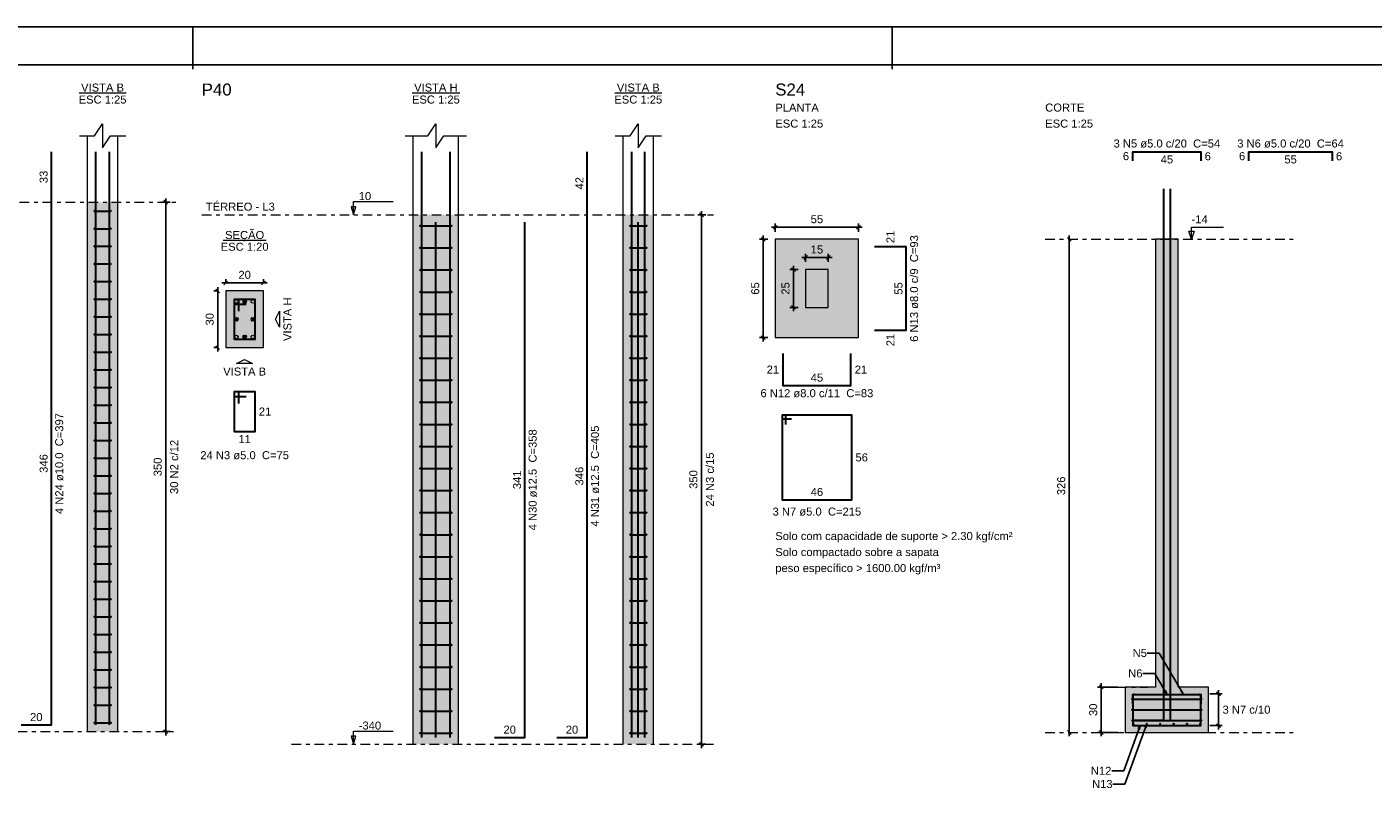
# Model space of a CAD drawing. Header units: millimetres. Extents: x 0 to 119, y 0 to 84.
# Tile 11 of 13: x 41 to 76, y 64 to 84. Entities that reach past the tile are written whole.
import ezdxf

# ---------------------------------------------------------------- set-up
doc = ezdxf.new("R2010")
doc.units = ezdxf.units.MM
doc.header["$MEASUREMENT"] = 0
doc.linetypes.add('DASHDOT', pattern=[2.54, 1.27, -0.635, 0, -0.635])
doc.linetypes.add('NULL', pattern=[0])
doc.layers.get('0').update_dxf_attribs({"lineweight": 18})
for name, color, linetype, lineweight in [('Descrição da armadura', 7, 'Continuous', 0), ('DT-Armadura', 2, 'Continuous', 30), ('DT-Barras na forma', 2, 'Continuous', 30), ('DT-Barras no corte', 5, 'Continuous', 5), ('DT-Barras rebatidas', 2, 'Continuous', 30), ('DT-Cotas', 9, 'Continuous', 5), ('DT-Estribos na forma', 2, 'Continuous', 30), ('DT-Forma', 5, 'Continuous', 5), ('DT-Hachura sapatas em corte', 43, 'Continuous', 5), ('DT-Hachura sapatas em planta', 43, 'Continuous', 5), ('DT-Hachura seção pilares', 254, 'Continuous', 5), ('DT-Hachura vista pilares', 254, 'Continuous', 5), ('DT-Pontilhado', 9, 'DASHDOT', 5), ('DT-Textos', 7, 'Continuous', 5), ('DT-Título', 3, 'Continuous', 20), ('Textos armaduras', 7, 'Continuous', 0)]:
    doc.layers.add(name, color=color, linetype=linetype, lineweight=lineweight)
doc.layers.add('SEDUC_MARF', color=1, linetype='Continuous')
doc.layers.add('SEDUC_MARGG', color=7, linetype='Continuous')
doc.styles.add('Arial', font='txt')
doc.dimstyles.get("Standard").update_dxf_attribs({"dimtxt": 0.18, "dimasz": 0.18, "dimexe": 0.18, "dimexo": 0.0625, "dimgap": 0.09, "dimtad": 0, "dimtih": 1, "dimtoh": 1, "dimdec": 4, "dimzin": 0, "dimdsep": 46, "dimtxsty": 'Standard', "dimcen": 0.09, "dimadec": 0, "dimazin": 0, "dimtfac": 1, "dimtdec": 4, "dimtofl": 0, "dimtmove": 0, "dimatfit": 3, "dimfxl": 1, "dimtolj": 1, "dimtzin": 0, "dimarcsym": 0})
doc.dimstyles.new('UM_20.000000', dxfattribs={"dimtxt": 0.18, "dimasz": 0.1, "dimexe": 0.1, "dimexo": 0.2, "dimgap": 0, "dimtad": 1, "dimtih": 1, "dimtoh": 1, "dimdec": 1, "dimlfac": 20, "dimzin": 0, "dimdsep": 46, "dimtxsty": 'Standard', "dimcen": 0.09, "dimdle": 0.1, "dimadec": 1, "dimazin": 2, "dimtfac": 1, "dimtdec": 4, "dimtofl": 0, "dimtmove": 0, "dimatfit": 3, "dimfxl": 1, "dimtolj": 1, "dimarcsym": 0})
doc.dimstyles.new('UM_25.000000', dxfattribs={"dimtxt": 0.18, "dimasz": 0.1, "dimexe": 0.1, "dimexo": 0.2, "dimgap": 0, "dimtad": 1, "dimtih": 1, "dimtoh": 1, "dimdec": 1, "dimlfac": 25, "dimzin": 0, "dimdsep": 46, "dimtxsty": 'Standard', "dimcen": 0.09, "dimdle": 0.1, "dimadec": 1, "dimazin": 2, "dimtfac": 1, "dimtdec": 4, "dimtofl": 0, "dimtmove": 0, "dimatfit": 3, "dimfxl": 1, "dimtolj": 1, "dimarcsym": 0})

# ---------------------------------------------------------------- blocks, each defined once
blk = doc.blocks.new('_Oblique')
at = {"color": 0, "linetype": 'ByBlock', "lineweight": -2}
blk.add_line((-0.5, -0.5), (0.5, 0.5), dxfattribs=at)
blk = doc.blocks.new('*D11')
at = {"layer": 'Defpoints', "color": 0}
for p in [(44.185976, 79.465408), (44.503676, 79.465408), (44.503676, 65.465408)]:
    blk.add_point(p, dxfattribs=at)
at = {"layer": 'DT-Cotas', "color": 0, "lineweight": -2}
for p, q in [((44.303676, 79.465408), (44.085976, 79.465408)), ((44.185976, 65.365408), (44.185976, 79.565408)), ((44.303676, 65.465408), (44.085976, 65.465408))]:
    blk.add_line(p, q, dxfattribs=at)
at = {"layer": 'DT-Cotas', "color": 0, "lineweight": -2, "xscale": 0.1, "yscale": 0.1, "zscale": 0.1}
for p, rotation in [((44.185976, 79.465408), 90), ((44.185976, 65.465408), 270)]:
    blk.add_blockref('_Oblique', p, dxfattribs=dict(at, rotation=rotation))
at = {"layer": 'DT-Cotas', "color": 7, "insert": (43.974176, 72.465408), "char_height": 0.2118, "attachment_point": 5, "rotation": 90, "style": 'Arial'}
blk.add_mtext('\\A1;350', dxfattribs=at)
blk = doc.blocks.new('*D12')
at = {"layer": 'Defpoints', "color": 0}
for p in [(45.772763, 77.119735), (45.560963, 75.619735), (45.772763, 75.619735)]:
    blk.add_point(p, dxfattribs=at)
at = {"layer": 'DT-Cotas', "color": 0, "lineweight": -2}
for p, q in [((45.572763, 77.119735), (45.460963, 77.119735)), ((45.560963, 77.219735), (45.560963, 75.519735)), ((45.572763, 75.619735), (45.460963, 75.619735))]:
    blk.add_line(p, q, dxfattribs=at)
at = {"layer": 'DT-Cotas', "color": 0, "lineweight": -2, "xscale": 0.1, "yscale": 0.1, "zscale": 0.1}
for p, rotation in [((45.560963, 77.119735), 90), ((45.560963, 75.619735), 270)]:
    blk.add_blockref('_Oblique', p, dxfattribs=dict(at, rotation=rotation))
at = {"layer": 'DT-Cotas', "color": 7, "insert": (45.349163, 76.369735), "char_height": 0.2118, "attachment_point": 5, "rotation": 90, "style": 'Arial'}
blk.add_mtext('\\A1;30', dxfattribs=at)
blk = doc.blocks.new('*D13')
at = {"layer": 'Defpoints', "color": 0}
for p in [(46.772763, 77.331535), (45.772763, 77.119735), (46.772763, 77.119735)]:
    blk.add_point(p, dxfattribs=at)
at = {"layer": 'DT-Cotas', "color": 0, "lineweight": -2}
for p, q in [((45.672763, 77.331535), (46.872763, 77.331535)), ((45.772763, 77.319735), (45.772763, 77.431535)), ((46.772763, 77.319735), (46.772763, 77.431535))]:
    blk.add_line(p, q, dxfattribs=at)
at = {"layer": 'DT-Cotas', "color": 0, "lineweight": -2, "xscale": 0.1, "yscale": 0.1, "zscale": 0.1, "rotation": 180}
blk.add_blockref('_Oblique', (45.772763, 77.331535), dxfattribs=at)
at = {"layer": 'DT-Cotas', "color": 0, "lineweight": -2, "xscale": 0.1, "yscale": 0.1, "zscale": 0.1}
blk.add_blockref('_Oblique', (46.772763, 77.331535), dxfattribs=at)
at = {"layer": 'DT-Cotas', "color": 7, "insert": (46.272763, 77.543335), "char_height": 0.2118, "attachment_point": 5, "rotation": 0.0057296, "style": 'Arial'}
blk.add_mtext('\\A1;20', dxfattribs=at)
blk = doc.blocks.new('*D14')
at = {"layer": 'Defpoints', "color": 0}
for p in [(58.353974, 79.131835), (58.671674, 79.131835), (58.671674, 65.131835)]:
    blk.add_point(p, dxfattribs=at)
at = {"layer": 'DT-Cotas', "color": 0, "lineweight": -2}
for p, q in [((58.471674, 79.131835), (58.253974, 79.131835)), ((58.353974, 65.031835), (58.353974, 79.231835)), ((58.471674, 65.131835), (58.253974, 65.131835))]:
    blk.add_line(p, q, dxfattribs=at)
at = {"layer": 'DT-Cotas', "color": 0, "lineweight": -2, "xscale": 0.1, "yscale": 0.1, "zscale": 0.1}
for p, rotation in [((58.353974, 79.131835), 90), ((58.353974, 65.131835), 270)]:
    blk.add_blockref('_Oblique', p, dxfattribs=dict(at, rotation=rotation))
at = {"layer": 'DT-Cotas', "color": 7, "insert": (58.142174, 72.131835), "char_height": 0.2118, "attachment_point": 5, "rotation": 90, "style": 'Arial'}
blk.add_mtext('\\A1;350', dxfattribs=at)
blk = doc.blocks.new('*D25')
at = {"layer": 'Defpoints', "color": 0}
for p in [(60.307074, 78.484108), (59.989374, 75.884108), (60.307074, 75.884108)]:
    blk.add_point(p, dxfattribs=at)
at = {"layer": 'DT-Cotas', "color": 0, "lineweight": -2}
for p, q in [((60.107074, 78.484108), (59.889374, 78.484108)), ((59.989374, 78.584108), (59.989374, 75.784108)), ((60.107074, 75.884108), (59.889374, 75.884108))]:
    blk.add_line(p, q, dxfattribs=at)
at = {"layer": 'DT-Cotas', "color": 0, "lineweight": -2, "xscale": 0.1, "yscale": 0.1, "zscale": 0.1}
for p, rotation in [((59.989374, 78.484108), 90), ((59.989374, 75.884108), 270)]:
    blk.add_blockref('_Oblique', p, dxfattribs=dict(at, rotation=rotation))
at = {"layer": 'DT-Cotas', "color": 7, "insert": (59.777574, 77.184108), "char_height": 0.2118, "attachment_point": 5, "rotation": 90, "style": 'Arial'}
blk.add_mtext('\\A1;65', dxfattribs=at)
blk = doc.blocks.new('*D26')
at = {"layer": 'Defpoints', "color": 0}
for p in [(62.507074, 78.801808), (60.307074, 78.484108), (62.507074, 78.484108)]:
    blk.add_point(p, dxfattribs=at)
at = {"layer": 'DT-Cotas', "color": 0, "lineweight": -2}
for p, q in [((60.207074, 78.801808), (62.607074, 78.801808)), ((60.307074, 78.684108), (60.307074, 78.901808)), ((62.507074, 78.684108), (62.507074, 78.901808))]:
    blk.add_line(p, q, dxfattribs=at)
at = {"layer": 'DT-Cotas', "color": 0, "lineweight": -2, "xscale": 0.1, "yscale": 0.1, "zscale": 0.1, "rotation": 180}
blk.add_blockref('_Oblique', (60.307074, 78.801808), dxfattribs=at)
at = {"layer": 'DT-Cotas', "color": 0, "lineweight": -2, "xscale": 0.1, "yscale": 0.1, "zscale": 0.1}
blk.add_blockref('_Oblique', (62.507074, 78.801808), dxfattribs=at)
at = {"layer": 'DT-Cotas', "color": 7, "insert": (61.407074, 79.013608), "char_height": 0.2118, "attachment_point": 5, "rotation": 0.0057296, "style": 'Arial'}
blk.add_mtext('\\A1;55', dxfattribs=at)
blk = doc.blocks.new('*D27')
at = {"layer": 'Defpoints', "color": 0}
for p in [(61.107074, 77.684108), (60.789374, 76.684108), (61.107074, 76.684108)]:
    blk.add_point(p, dxfattribs=at)
at = {"layer": 'DT-Cotas', "color": 0, "lineweight": -2}
for p, q in [((60.907074, 77.684108), (60.689374, 77.684108)), ((60.789374, 77.784108), (60.789374, 76.584108)), ((60.907074, 76.684108), (60.689374, 76.684108))]:
    blk.add_line(p, q, dxfattribs=at)
at = {"layer": 'DT-Cotas', "color": 0, "lineweight": -2, "xscale": 0.1, "yscale": 0.1, "zscale": 0.1}
for p, rotation in [((60.789374, 77.684108), 90), ((60.789374, 76.684108), 270)]:
    blk.add_blockref('_Oblique', p, dxfattribs=dict(at, rotation=rotation))
at = {"layer": 'DT-Cotas', "color": 7, "insert": (60.577574, 77.184108), "char_height": 0.2118, "attachment_point": 5, "rotation": 90, "style": 'Arial'}
blk.add_mtext('\\A1;25', dxfattribs=at)
blk = doc.blocks.new('*D28')
at = {"layer": 'Defpoints', "color": 0}
for p in [(61.707074, 78.001808), (61.107074, 77.684108), (61.707074, 77.684108)]:
    blk.add_point(p, dxfattribs=at)
at = {"layer": 'DT-Cotas', "color": 0, "lineweight": -2}
for p, q in [((61.007074, 78.001808), (61.807074, 78.001808)), ((61.107074, 77.884108), (61.107074, 78.101808)), ((61.707074, 77.884108), (61.707074, 78.101808))]:
    blk.add_line(p, q, dxfattribs=at)
at = {"layer": 'DT-Cotas', "color": 0, "lineweight": -2, "xscale": 0.1, "yscale": 0.1, "zscale": 0.1, "rotation": 180}
blk.add_blockref('_Oblique', (61.107074, 78.001808), dxfattribs=at)
at = {"layer": 'DT-Cotas', "color": 0, "lineweight": -2, "xscale": 0.1, "yscale": 0.1, "zscale": 0.1}
blk.add_blockref('_Oblique', (61.707074, 78.001808), dxfattribs=at)
at = {"layer": 'DT-Cotas', "color": 7, "insert": (61.407074, 78.213608), "char_height": 0.2118, "attachment_point": 5, "rotation": 0.0057296, "style": 'Arial'}
blk.add_mtext('\\A1;15', dxfattribs=at)
blk = doc.blocks.new('*D29')
at = {"layer": 'Defpoints', "color": 0}
for p in [(68.080354, 78.484108), (68.080354, 65.444108), (68.080354, 65.444108)]:
    blk.add_point(p, dxfattribs=at)
at = {"layer": 'DT-Cotas', "color": 0, "lineweight": -2}
blk.add_line((68.080354, 78.584108), (68.080354, 65.344108), dxfattribs=at)
at = {"layer": 'DT-Cotas', "color": 0, "lineweight": -2, "xscale": 0.1, "yscale": 0.1, "zscale": 0.1}
for p, rotation in [((68.080354, 78.484108), 90), ((68.080354, 65.444108), 270)]:
    blk.add_blockref('_Oblique', p, dxfattribs=dict(at, rotation=rotation))
at = {"layer": 'DT-Cotas', "color": 7, "insert": (67.868554, 71.964108), "char_height": 0.2118, "attachment_point": 5, "rotation": 90, "style": 'Arial'}
blk.add_mtext('\\A1;326', dxfattribs=at)
blk = doc.blocks.new('*D30')
at = {"layer": 'Defpoints', "color": 0}
for p in [(69.562954, 66.644108), (68.927554, 65.444108), (69.562954, 65.444108)]:
    blk.add_point(p, dxfattribs=at)
at = {"layer": 'DT-Cotas', "color": 0, "lineweight": -2}
for p, q in [((69.362954, 66.644108), (68.827554, 66.644108)), ((68.927554, 66.744108), (68.927554, 65.344108)), ((69.362954, 65.444108), (68.827554, 65.444108))]:
    blk.add_line(p, q, dxfattribs=at)
at = {"layer": 'DT-Cotas', "color": 0, "lineweight": -2, "xscale": 0.1, "yscale": 0.1, "zscale": 0.1}
for p, rotation in [((68.927554, 66.644108), 90), ((68.927554, 65.444108), 270)]:
    blk.add_blockref('_Oblique', p, dxfattribs=dict(at, rotation=rotation))
at = {"layer": 'DT-Cotas', "color": 7, "insert": (68.715754, 66.044108), "char_height": 0.2118, "attachment_point": 5, "rotation": 90, "style": 'Arial'}
blk.add_mtext('\\A1;30', dxfattribs=at)
blk = doc.blocks.new('*D31')
at = {"layer": 'Defpoints', "color": 0}
for p in [(71.602954, 66.464108), (71.602954, 65.624108), (72.026554, 65.624108)]:
    blk.add_point(p, dxfattribs=at)
at = {"layer": 'DT-Cotas', "color": 0, "lineweight": -2}
for p, q in [((71.802954, 66.464108), (72.126554, 66.464108)), ((72.026554, 66.564108), (72.026554, 65.524108)), ((71.802954, 65.624108), (72.126554, 65.624108))]:
    blk.add_line(p, q, dxfattribs=at)
at = {"layer": 'DT-Cotas', "color": 0, "lineweight": -2, "xscale": 0.1, "yscale": 0.1, "zscale": 0.1}
for p, rotation in [((72.026554, 66.464108), 90), ((72.026554, 65.624108), 270)]:
    blk.add_blockref('_Oblique', p, dxfattribs=dict(at, rotation=rotation))

msp = doc.modelspace()

# ---------------------------------------------------------------- hatches: boundary and pattern name
at = {"layer": 'DT-Hachura sapatas em corte', "linetype": 'Continuous'}
msp.add_hatch(color=43, dxfattribs=at).paths.add_polyline_path([(70.363, 66.6441), (70.363, 66.6441), (69.563, 66.6441), (69.563, 65.4441), (71.763, 65.4441), (71.763, 66.6441), (70.963, 66.6441), (70.963, 66.6441), (70.963, 78.4841), (70.363, 78.4841), (70.363, 66.6441)])
at = {"layer": 'DT-Hachura sapatas em planta', "linetype": 'Continuous'}
msp.add_hatch(color=43, dxfattribs=at).paths.add_polyline_path([(60.3071, 75.8841), (62.5071, 75.8841), (62.5071, 78.4841), (60.3071, 78.4841), (60.3071, 75.8841)])
at = {"layer": 'DT-Hachura seção pilares', "linetype": 'Continuous'}
msp.add_hatch(color=254, dxfattribs=at).paths.add_polyline_path([(45.7728, 75.6197), (45.7728, 75.6197), (46.7728, 75.6197), (46.7728, 77.1197), (45.7728, 77.1197), (45.7728, 75.6197)])
at = {"layer": 'DT-Hachura vista pilares', "linetype": 'Continuous'}
for points in [[(42.1152, 65.4654), (42.1152, 79.4654), (42.9152, 79.4654), (42.9152, 65.4654), (42.1152, 65.4654)], [(50.7298, 65.1318), (50.7298, 79.1318), (51.9298, 79.1318), (51.9298, 65.1318), (50.7298, 65.1318)], [(56.2832, 65.1318), (56.2832, 79.1318), (57.0832, 79.1318), (57.0832, 65.1318), (56.2832, 65.1318)]]:
    msp.add_hatch(color=254, dxfattribs=at).paths.add_polyline_path(points)

# ---------------------------------------------------------------- linework, layer by layer
at = {"layer": 'DT-Armadura'}
for p, q in [((69.753, 66.3241), (71.573, 66.3241)), ((69.753, 66.0441), (71.573, 66.0441)), ((69.753, 65.7641), (71.573, 65.7641))]:
    msp.add_line(p, q, dxfattribs=at)
for points in [[(69.763, 80.5597), (69.763, 80.7997), (71.563, 80.7997), (71.563, 80.5597)], [(72.8338, 80.5597), (72.8338, 80.7997), (75.0338, 80.7997), (75.0338, 80.5597)], [(70.573, 79.8184), (70.573, 65.7591), (69.773, 65.7591)], [(70.753, 79.8184), (70.753, 65.7591), (71.553, 65.7591)], [(62.9307, 76.0841), (63.7707, 76.0841), (63.7707, 78.2841), (62.9307, 78.2841)], [(60.5071, 75.4605), (60.5071, 74.6205), (62.3071, 74.6205), (62.3071, 75.4605)], [(60.5871, 73.5869), (60.5871, 73.8369), (60.4871, 73.8369), (60.4871, 71.5969), (62.3271, 71.5969), (62.3271, 73.8369), (60.4871, 73.8369), (60.4871, 73.7369), (60.7371, 73.7369)], [(69.763, 66.4641), (69.763, 65.6241), (71.563, 65.6241), (71.563, 66.4641)], [(69.763, 66.2041), (69.763, 66.2041), (69.763, 66.4441), (71.563, 66.4441), (71.563, 66.2041)]]:
    msp.add_lwpolyline(points, dxfattribs=at)
for centre in [(69.753, 66.3241), (71.573, 66.3241), (69.753, 66.0441), (71.573, 66.0441), (69.753, 65.7641), (71.573, 65.7641)]:
    msp.add_circle(centre, 0.01, dxfattribs=at)
at = {"layer": 'DT-Barras na forma'}
for points in [[(42.3352, 65.6454), (42.3352, 79.4654), (42.3352, 80.7997)], [(42.6952, 65.6454), (42.6952, 79.4654), (42.6952, 80.7997)], [(50.9548, 65.3118), (50.9548, 79.1318), (50.9548, 80.7997)], [(51.7048, 65.3118), (51.7048, 79.1318), (51.7048, 80.7997)], [(56.5082, 65.3118), (56.5082, 79.1318), (56.5082, 80.7997)], [(56.8582, 65.3118), (56.8582, 79.1318), (56.8582, 80.7997)], [(51.3298, 65.3118), (51.3298, 78.9358)], [(56.6832, 65.3118), (56.6832, 78.9358)], [(46.1228, 76.5822), (46.1228, 76.8947), (45.9978, 76.8947), (45.9978, 75.8447), (46.5478, 75.8447), (46.5478, 76.8947), (45.9978, 76.8947), (45.9978, 76.7697), (46.3103, 76.7697)]]:
    msp.add_lwpolyline(points, dxfattribs=at)
at = {"layer": 'DT-Barras no corte'}
for p, q in [((46.2259, 76.7916), (46.3196, 76.8854)), ((46.2259, 76.8854), (46.3196, 76.7916)), ((46.0071, 76.3229), (46.1009, 76.4166)), ((46.0071, 76.4166), (46.1009, 76.3229)), ((46.4446, 76.3229), (46.5384, 76.4166)), ((46.4446, 76.4166), (46.5384, 76.3229)), ((46.2259, 75.8541), (46.3196, 75.9479)), ((46.2259, 75.9479), (46.3196, 75.8541))]:
    msp.add_line(p, q, dxfattribs=at)
for centre, radius in [((46.054, 76.8385), 0.0469), ((46.2728, 76.8385), 0.0469), ((46.4915, 76.8385), 0.0469), ((46.054, 76.3697), 0.0469), ((46.4915, 76.3697), 0.0469), ((46.054, 75.901), 0.0469), ((46.2728, 75.901), 0.0469), ((46.4915, 75.901), 0.0469), ((69.793, 66.4541), 0.01), ((70.663, 66.4541), 0.01), ((71.533, 66.4541), 0.01), ((69.779, 65.6721), 0.016), ((70.1326, 65.6721), 0.016), ((70.4862, 65.6721), 0.016), ((70.8398, 65.6721), 0.016), ((71.1934, 65.6721), 0.016), ((71.547, 65.6721), 0.016)]:
    msp.add_circle(centre, radius, dxfattribs=at)
at = {"layer": 'DT-Barras rebatidas'}
for points in [[(40.3621, 65.6454), (41.1621, 65.6454), (41.1621, 79.4654), (41.1621, 80.7997)], [(54.5301, 65.3118), (55.3301, 65.3118), (55.3301, 79.1318), (55.3301, 80.7997)], [(52.8829, 65.3118), (53.6829, 65.3118), (53.6829, 78.9358)], [(46.1228, 74.1423), (46.1228, 74.4548), (45.9978, 74.4548), (45.9978, 73.4048), (46.5478, 73.4048), (46.5478, 74.4548), (45.9978, 74.4548), (45.9978, 74.3298), (46.3103, 74.3298)]]:
    msp.add_lwpolyline(points, dxfattribs=at)
at = {"layer": 'DT-Estribos na forma'}
for p, q in [((42.3052, 79.2321), (42.7252, 79.2321)), ((42.3052, 78.7654), (42.7252, 78.7654)), ((50.9198, 78.8402), (51.7398, 78.8402)), ((56.4732, 78.8402), (56.8932, 78.8402)), ((42.3052, 78.2987), (42.7252, 78.2987)), ((50.9198, 78.2568), (51.7398, 78.2568)), ((56.4732, 78.2568), (56.8932, 78.2568)), ((42.3052, 77.8321), (42.7252, 77.8321)), ((50.9198, 77.6735), (51.7398, 77.6735)), ((56.4732, 77.6735), (56.8932, 77.6735)), ((42.3052, 77.3654), (42.7252, 77.3654)), ((42.3052, 76.8987), (42.7252, 76.8987)), ((50.9198, 77.0902), (51.7398, 77.0902)), ((56.4732, 77.0902), (56.8932, 77.0902)), ((42.3052, 76.4321), (42.7252, 76.4321)), ((50.9198, 76.5068), (51.7398, 76.5068)), ((56.4732, 76.5068), (56.8932, 76.5068)), ((42.3052, 75.9654), (42.7252, 75.9654)), ((50.9198, 75.9235), (51.7398, 75.9235)), ((56.4732, 75.9235), (56.8932, 75.9235)), ((42.3052, 75.4987), (42.7252, 75.4987)), ((50.9198, 75.3402), (51.7398, 75.3402)), ((56.4732, 75.3402), (56.8932, 75.3402)), ((42.3052, 75.0321), (42.7252, 75.0321)), ((42.3052, 74.5654), (42.7252, 74.5654)), ((50.9198, 74.7568), (51.7398, 74.7568)), ((56.4732, 74.7568), (56.8932, 74.7568)), ((42.3052, 74.0987), (42.7252, 74.0987)), ((50.9198, 74.1735), (51.7398, 74.1735)), ((56.4732, 74.1735), (56.8932, 74.1735)), ((42.3052, 73.6321), (42.7252, 73.6321)), ((50.9198, 73.5902), (51.7398, 73.5902)), ((56.4732, 73.5902), (56.8932, 73.5902)), ((42.3052, 73.1654), (42.7252, 73.1654)), ((50.9198, 73.0068), (51.7398, 73.0068)), ((56.4732, 73.0068), (56.8932, 73.0068)), ((42.3052, 72.6987), (42.7252, 72.6987)), ((50.9198, 72.4235), (51.7398, 72.4235)), ((56.4732, 72.4235), (56.8932, 72.4235)), ((42.3052, 72.2321), (42.7252, 72.2321)), ((42.3052, 71.7654), (42.7252, 71.7654)), ((50.9198, 71.8402), (51.7398, 71.8402)), ((56.4732, 71.8402), (56.8932, 71.8402)), ((42.3052, 71.2987), (42.7252, 71.2987)), ((50.9198, 71.2568), (51.7398, 71.2568)), ((56.4732, 71.2568), (56.8932, 71.2568)), ((42.3052, 70.8321), (42.7252, 70.8321)), ((50.9198, 70.6735), (51.7398, 70.6735)), ((56.4732, 70.6735), (56.8932, 70.6735)), ((42.3052, 70.3654), (42.7252, 70.3654)), ((42.3052, 69.8987), (42.7252, 69.8987)), ((50.9198, 70.0902), (51.7398, 70.0902)), ((56.4732, 70.0902), (56.8932, 70.0902)), ((42.3052, 69.4321), (42.7252, 69.4321)), ((50.9198, 69.5068), (51.7398, 69.5068)), ((56.4732, 69.5068), (56.8932, 69.5068)), ((42.3052, 68.9654), (42.7252, 68.9654)), ((50.9198, 68.9235), (51.7398, 68.9235)), ((56.4732, 68.9235), (56.8932, 68.9235)), ((42.3052, 68.4987), (42.7252, 68.4987)), ((42.3052, 68.0321), (42.7252, 68.0321)), ((50.9198, 68.3402), (51.7398, 68.3402)), ((56.4732, 68.3402), (56.8932, 68.3402)), ((50.9198, 67.7568), (51.7398, 67.7568)), ((56.4732, 67.7568), (56.8932, 67.7568)), ((42.3052, 67.5654), (42.7252, 67.5654)), ((42.3052, 67.0987), (42.7252, 67.0987)), ((50.9198, 67.1735), (51.7398, 67.1735)), ((56.4732, 67.1735), (56.8932, 67.1735)), ((42.3052, 66.6321), (42.7252, 66.6321)), ((50.9198, 66.5902), (51.7398, 66.5902)), ((56.4732, 66.5902), (56.8932, 66.5902)), ((42.3052, 66.1654), (42.7252, 66.1654)), ((50.9198, 66.0068), (51.7398, 66.0068)), ((56.4732, 66.0068), (56.8932, 66.0068)), ((42.3052, 65.6987), (42.7252, 65.6987)), ((50.9198, 65.4235), (51.7398, 65.4235)), ((56.4732, 65.4235), (56.8932, 65.4235))]:
    msp.add_line(p, q, dxfattribs=at)
for centre in [(42.3052, 79.2321), (42.7252, 79.2321), (42.3052, 78.7654), (42.7252, 78.7654), (50.9198, 78.8402), (51.7398, 78.8402), (56.4732, 78.8402), (56.8932, 78.8402), (42.3052, 78.2987), (42.7252, 78.2987), (50.9198, 78.2568), (51.7398, 78.2568), (56.4732, 78.2568), (56.8932, 78.2568), (42.3052, 77.8321), (42.7252, 77.8321), (50.9198, 77.6735), (51.7398, 77.6735), (56.4732, 77.6735), (56.8932, 77.6735), (42.3052, 77.3654), (42.7252, 77.3654), (42.3052, 76.8987), (42.7252, 76.8987), (50.9198, 77.0902), (51.7398, 77.0902), (56.4732, 77.0902), (56.8932, 77.0902), (42.3052, 76.4321), (42.7252, 76.4321), (50.9198, 76.5068), (51.7398, 76.5068), (56.4732, 76.5068), (56.8932, 76.5068), (42.3052, 75.9654), (42.7252, 75.9654), (50.9198, 75.9235), (51.7398, 75.9235), (56.4732, 75.9235), (56.8932, 75.9235), (42.3052, 75.4987), (42.7252, 75.4987), (50.9198, 75.3402), (51.7398, 75.3402), (56.4732, 75.3402), (56.8932, 75.3402), (42.3052, 75.0321), (42.7252, 75.0321), (50.9198, 74.7568), (51.7398, 74.7568), (56.4732, 74.7568), (56.8932, 74.7568), (42.3052, 74.5654), (42.7252, 74.5654), (42.3052, 74.0987), (42.7252, 74.0987), (50.9198, 74.1735), (51.7398, 74.1735), (56.4732, 74.1735), (56.8932, 74.1735), (42.3052, 73.6321), (42.7252, 73.6321), (50.9198, 73.5902), (51.7398, 73.5902), (56.4732, 73.5902), (56.8932, 73.5902), (42.3052, 73.1654), (42.7252, 73.1654), (50.9198, 73.0068), (51.7398, 73.0068), (56.4732, 73.0068), (56.8932, 73.0068), (42.3052, 72.6987), (42.7252, 72.6987), (50.9198, 72.4235), (51.7398, 72.4235), (56.4732, 72.4235), (56.8932, 72.4235), (42.3052, 72.2321), (42.7252, 72.2321), (42.3052, 71.7654), (42.7252, 71.7654), (50.9198, 71.8402), (51.7398, 71.8402), (56.4732, 71.8402), (56.8932, 71.8402), (42.3052, 71.2987), (42.7252, 71.2987), (50.9198, 71.2568), (51.7398, 71.2568), (56.4732, 71.2568), (56.8932, 71.2568), (42.3052, 70.8321), (42.7252, 70.8321), (50.9198, 70.6735), (51.7398, 70.6735), (56.4732, 70.6735), (56.8932, 70.6735), (42.3052, 70.3654), (42.7252, 70.3654), (42.3052, 69.8987), (42.7252, 69.8987), (50.9198, 70.0902), (51.7398, 70.0902), (56.4732, 70.0902), (56.8932, 70.0902), (42.3052, 69.4321), (42.7252, 69.4321), (50.9198, 69.5068), (51.7398, 69.5068), (56.4732, 69.5068), (56.8932, 69.5068), (42.3052, 68.9654), (42.7252, 68.9654), (50.9198, 68.9235), (51.7398, 68.9235), (56.4732, 68.9235), (56.8932, 68.9235), (42.3052, 68.4987), (42.7252, 68.4987), (42.3052, 68.0321), (42.7252, 68.0321), (50.9198, 68.3402), (51.7398, 68.3402), (56.4732, 68.3402), (56.8932, 68.3402), (50.9198, 67.7568), (51.7398, 67.7568), (56.4732, 67.7568), (56.8932, 67.7568), (42.3052, 67.5654), (42.7252, 67.5654), (42.3052, 67.0987), (42.7252, 67.0987), (50.9198, 67.1735), (51.7398, 67.1735), (56.4732, 67.1735), (56.8932, 67.1735), (42.3052, 66.6321), (42.7252, 66.6321), (50.9198, 66.5902), (51.7398, 66.5902), (56.4732, 66.5902), (56.8932, 66.5902), (42.3052, 66.1654), (42.7252, 66.1654), (50.9198, 66.0068), (51.7398, 66.0068), (56.4732, 66.0068), (56.8932, 66.0068), (42.3052, 65.6987), (42.7252, 65.6987), (50.9198, 65.4235), (51.7398, 65.4235), (56.4732, 65.4235), (56.8932, 65.4235)]:
    msp.add_circle(centre, 0.01, dxfattribs=at)
at = {"layer": 'DT-Forma'}
for p, q in [((42.1152, 79.4654), (42.1152, 81.2233)), ((42.9152, 79.4654), (42.9152, 81.2233)), ((50.7298, 79.1318), (50.7298, 81.2233)), ((51.9298, 79.1318), (51.9298, 81.2233)), ((56.2832, 79.1318), (56.2832, 81.2233)), ((57.0832, 79.1318), (57.0832, 81.2233)), ((42.1152, 65.4654), (42.1152, 79.4654)), ((42.9152, 65.4654), (42.9152, 79.4654)), ((50.7298, 65.1318), (50.7298, 79.1318)), ((51.9298, 65.1318), (51.9298, 79.1318)), ((56.2832, 65.1318), (56.2832, 79.1318)), ((57.0832, 65.1318), (57.0832, 79.1318))]:
    msp.add_line(p, q, dxfattribs=at)
for points in [[(41.9034, 81.2233), (42.3034, 81.2233), (42.5152, 81.541), (42.5152, 80.9056), (42.727, 81.2233), (43.127, 81.2233)], [(50.518, 81.2233), (51.118, 81.2233), (51.3298, 81.541), (51.3298, 80.9056), (51.5416, 81.2233), (52.1416, 81.2233)], [(56.0714, 81.2233), (56.4714, 81.2233), (56.6832, 81.541), (56.6832, 80.9056), (56.895, 81.2233), (57.295, 81.2233)]]:
    msp.add_lwpolyline(points, dxfattribs=at)
for points in [[(60.3071, 75.8841), (62.5071, 75.8841), (62.5071, 78.4841), (60.3071, 78.4841), (60.3071, 75.8841)], [(70.363, 66.6441), (70.363, 66.6441), (69.563, 66.6441), (69.563, 65.4441), (71.763, 65.4441), (71.763, 66.6441), (70.963, 66.6441), (70.963, 66.6441), (70.963, 78.4841), (70.363, 78.4841), (70.363, 66.6441)], [(61.1071, 76.6841), (61.7071, 76.6841), (61.7071, 77.6841), (61.1071, 77.6841), (61.1071, 76.6841)], [(45.7728, 75.6197), (46.7728, 75.6197), (46.7728, 77.1197), (45.7728, 77.1197), (45.7728, 75.6197)]]:
    msp.add_lwpolyline(points, close=True, dxfattribs=at)
at = {"layer": 'DT-Pontilhado', "ltscale": 0.2}
for p, q in [((32.4183, 79.4654), (44.5037, 79.4654)), ((45.1391, 79.1318), (58.6717, 79.1318)), ((67.445, 78.4841), (74.0916, 78.4841)), ((69.3512, 66.6441), (70.1512, 66.6441)), ((34.7933, 65.4654), (44.5037, 65.4654)), ((67.445, 65.4441), (74.0916, 65.4441)), ((47.5141, 65.1318), (58.6717, 65.1318))]:
    msp.add_line(p, q, dxfattribs=at)
at = {"layer": 'DT-Textos'}
for p, q in [((41.8935, 82.3564), (43.1369, 82.3564)), ((50.6999, 82.3564), (51.9596, 82.3564)), ((56.0615, 82.3564), (57.3049, 82.3564)), ((45.7006, 78.4647), (46.845, 78.4647))]:
    msp.add_line(p, q, dxfattribs=at)
for points in [[(49.1503, 79.1318), (49.2138, 79.3436), (49.0867, 79.3436), (49.1503, 79.1318), (49.1503, 79.4818), (50.2003, 79.4818)], [(71.316, 78.4841), (71.316, 78.8018), (72.1632, 78.8018)], [(49.1503, 65.1318), (49.2138, 65.3436), (49.0867, 65.3436), (49.1503, 65.1318), (49.1503, 65.4818), (50.2003, 65.4818)]]:
    msp.add_lwpolyline(points, dxfattribs=at)
for points in [[(71.3866, 78.6959), (71.316, 78.4841), (71.2454, 78.6959), (71.3866, 78.6959)], [(47.1964, 76.3697), (47.1964, 76.1579), (47.0905, 76.3697), (47.1964, 76.5815), (47.1964, 76.3697)], [(46.2728, 75.1961), (46.061, 75.1961), (46.2728, 75.302), (46.4846, 75.1961), (46.2728, 75.1961)]]:
    msp.add_lwpolyline(points, close=True, dxfattribs=at)
at = {"layer": 'SEDUC_MARF'}
for p, q in [((44.9015, 84.1), (44.9015, 82.9804)), ((63.4015, 84.1), (63.4015, 82.9804))]:
    msp.add_line(p, q, dxfattribs=at)
msp.add_lwpolyline([(118.9, 84.1), (0, 84.1), (0, 0), (118.9, 0)], close=True, dxfattribs=at)
at = {"layer": 'SEDUC_MARGG'}
msp.add_lwpolyline([(2.5, 1), (117.9, 1), (117.9, 83.1), (2.5, 83.1), (2.5, 1)], dxfattribs=at)

# ---------------------------------------------------------------- texts
at = {"layer": 'Descrição da armadura', "linetype": 'NULL', "char_height": 0.2118, "line_spacing_factor": 0.9, "style": 'Arial'}
for s, insert, width, attachment_point in [('3 N5 ø5.0 c/20  C=54', (70.6627, 80.9059), 5.529258, 8), ('3 N6 ø5.0 c/20  C=64', (73.9337, 80.9059), 5.529258, 8), ('6 N12 ø8.0 c/11  C=83', (61.4067, 74.3029), 5.851826, 8), ('24 N3 ø5.0  C=75', (46.273, 72.6639), 4.594404, 8), ('3 N7 ø5.0  C=215', (61.4067, 71.1729), 4.594404, 8), ('N5', (70.1349, 67.5447), 0.781426, 6), ('N6', (70.0176, 67.0044), 0.781426, 6), ('3 N7 c/10', (72.7677, 65.9379), 2.522559, 8), ('N12', (69.1934, 64.4299), 1.103994, 6), ('N13', (69.2253, 64.0799), 1.103994, 6)]:
    msp.add_mtext(s, dxfattribs=dict(at, insert=insert, width=width, attachment_point=attachment_point))
at = {"layer": 'Descrição da armadura', "linetype": 'NULL', "char_height": 0.2118, "attachment_point": 8, "rotation": 90.00021, "line_spacing_factor": 0.9, "style": 'Arial'}
for s, insert, width in [('6 N13 ø8.0 c/9  C=93', (64.0888, 77.184), 5.529258), ('4 N24 ø10.0  C=397', (41.4801, 72.555), 5.239541), ('4 N30 ø12.5  C=358', (54.0001, 72.124), 5.239541), ('4 N31 ø12.5  C=405', (55.6481, 72.222), 5.239541), ('30 N2 c/12', (44.5177, 72.4654), 2.845127), ('24 N3 c/15', (58.6857, 72.1318), 2.845127)]:
    msp.add_mtext(s, dxfattribs=dict(at, insert=insert, width=width))
at = {"layer": 'DT-Textos', "linetype": 'NULL', "char_height": 0.2118, "line_spacing_factor": 0.798, "style": 'Arial'}
for s, insert, width, attachment_point in [('VISTA B', (42.515, 82.3879), 2.223994, 8), ('VISTA H', (51.33, 82.3879), 2.255996, 8), ('VISTA B', (56.683, 82.3879), 2.223994, 8), ('ESC 1:25', (42.515, 82.0709), 2.482559, 8), ('ESC 1:25', (51.33, 82.0709), 2.482559, 8), ('ESC 1:25', (56.683, 82.0709), 2.482559, 8), ('PLANTA', (60.3067, 81.8589), 2.256279, 7), ('CORTE', (67.4447, 81.8589), 2.03, 7), ('ESC 1:25', (60.3067, 81.4349), 2.482559, 7), ('ESC 1:25', (67.4447, 81.4349), 2.482559, 7), ('10', (49.29, 79.5169), 0.645137, 7), ('TÉRREO - L3', (45.245, 79.2379), 3.577422, 7), ('-14', (71.3157, 78.9079), 0.838281, 7), ('SEÇÃO', (46.273, 78.427), 2.030566, 8), ('ESC 1:20', (46.273, 78.1789), 2.482559, 8), ('VISTA B', (46.273, 74.8789), 2.223994, 8), ('Solo com capacidade de suporte > 2.30 kgf/cm²', (60.3067, 70.468), 12.299795, 7), ('Solo compactado sobre a sapata', (60.3067, 70.044), 8.479951, 7), ('peso específico > 1600.00 kgf/m³', (60.3067, 69.621), 8.560098, 7), ('-340', (49.29, 65.5169), 1.16085, 7)]:
    msp.add_mtext(s, dxfattribs=dict(at, insert=insert, width=width, attachment_point=attachment_point))
at = {"layer": 'DT-Textos', "linetype": 'NULL', "insert": (47.5141, 76.37), "char_height": 0.2118, "width": 2.255996, "attachment_point": 8, "rotation": 90.00021, "line_spacing_factor": 0.798, "style": 'Arial'}
msp.add_mtext('VISTA H', dxfattribs=at)
at = {"layer": 'DT-Título', "linetype": 'NULL', "char_height": 0.3177, "width": 1.565781, "attachment_point": 7, "line_spacing_factor": 0.798, "style": 'Arial'}
for s, insert in [('P40', (45.139, 82.2818)), ('S24', (60.3067, 82.2818))]:
    msp.add_mtext(s, dxfattribs=dict(at, insert=insert))
at = {"layer": 'Textos armaduras', "linetype": 'NULL', "char_height": 0.2118, "line_spacing_factor": 0.9, "style": 'Arial'}
for s, insert, width, attachment_point in [('6', (69.663, 80.5738), 0.722568, 9), ('6', (72.7338, 80.5738), 0.722568, 9), ('45', (70.663, 80.7024), 1.045137, 2), ('6', (71.663, 80.7856), 0.722568, 1), ('55', (73.9338, 80.7024), 1.045137, 2), ('6', (75.1338, 80.7856), 0.722568, 1), ('21', (60.4071, 74.9346), 1.045137, 9), ('21', (62.4071, 75.1464), 1.045137, 1), ('45', (61.4071, 74.7178), 1.045137, 8), ('21', (46.6478, 74.0357), 1.045137, 1), ('11', (46.2728, 73.3075), 1.045137, 2), ('56', (62.4271, 72.8228), 1.045137, 1), ('46', (61.4071, 71.6942), 1.045137, 8), ('20', (40.7621, 65.7427), 1.045137, 8), ('20', (53.2829, 65.4091), 1.045137, 8), ('20', (54.9301, 65.4091), 1.045137, 8)]:
    msp.add_mtext(s, dxfattribs=dict(at, insert=insert, width=width, attachment_point=attachment_point))
at = {"layer": 'Textos armaduras', "linetype": 'NULL', "char_height": 0.2118, "rotation": 90.00021, "line_spacing_factor": 0.9, "style": 'Arial'}
for s, insert, width, attachment_point in [('33', (41.0648, 80.1326), 1.045137, 8), ('42', (55.2328, 79.9658), 1.045137, 8), ('21', (63.4566, 78.3841), 1.045137, 7), ('55', (63.6734, 77.1841), 1.045137, 8), ('21', (63.2448, 75.9841), 1.045137, 3), ('346', (41.0648, 72.5554), 1.367705, 8), ('341', (53.5856, 72.1238), 1.367705, 8), ('346', (55.2328, 72.2218), 1.367705, 8)]:
    msp.add_mtext(s, dxfattribs=dict(at, insert=insert, width=width, attachment_point=attachment_point))

# ---------------------------------------------------------------- dimensions: what is measured, and where the dimension line sits
at = {"layer": 'DT-Cotas'}
for base, p1, p2, dimstyle, override, picture, middle in [((44.186, 79.4654), (44.5037, 65.4654), (44.5037, 79.4654), 'UM_25.000000', {"dimtxt": 0.2118, "dimasz": 0.1, "dimexe": 0.1, "dimexo": 0.2, "dimtad": 1, "dimtih": 0, "dimtoh": 0, "dimdec": 1, "dimlfac": 25, "dimzin": 8, "dimtxsty": 'Arial', "dimblk": 'Oblique', "dimblk1": 'Oblique', "dimblk2": 'Oblique', "dimsah": 1, "dimdle": 0.1, "dimse1": 0, "dimse2": 0, "dimclrt": 7, "dimadec": 1, "dimazin": 3, "dimtmove": 2, "dimldrblk": 'Oblique'}, '*D11', (43.9742, 72.4654)), ((58.354, 79.1318), (58.6717, 65.1318), (58.6717, 79.1318), 'UM_25.000000', {"dimtxt": 0.2118, "dimasz": 0.1, "dimexe": 0.1, "dimexo": 0.2, "dimtad": 1, "dimtih": 0, "dimtoh": 0, "dimdec": 1, "dimlfac": 25, "dimzin": 8, "dimtxsty": 'Arial', "dimblk": 'Oblique', "dimblk1": 'Oblique', "dimblk2": 'Oblique', "dimsah": 1, "dimdle": 0.1, "dimse1": 0, "dimse2": 0, "dimclrt": 7, "dimadec": 1, "dimazin": 3, "dimtmove": 2, "dimldrblk": 'Oblique'}, '*D14', (58.1422, 72.1318)), ((59.9894, 75.8841), (60.3071, 78.4841), (60.3071, 75.8841), 'UM_25.000000', {"dimtxt": 0.2118, "dimasz": 0.1, "dimexe": 0.1, "dimexo": 0.2, "dimtad": 1, "dimtih": 0, "dimtoh": 0, "dimdec": 1, "dimlfac": 25, "dimzin": 8, "dimtxsty": 'Arial', "dimblk": 'Oblique', "dimblk1": 'Oblique', "dimblk2": 'Oblique', "dimsah": 1, "dimdle": 0.1, "dimse1": 0, "dimse2": 0, "dimclrt": 7, "dimadec": 1, "dimazin": 3, "dimtmove": 2, "dimldrblk": 'Oblique'}, '*D25', (59.7776, 77.1841)), ((68.0804, 65.4441), (68.0804, 78.4841), (68.0804, 65.4441), 'UM_25.000000', {"dimtxt": 0.2118, "dimasz": 0.1, "dimexe": 0.1, "dimexo": 0.2, "dimtad": 1, "dimtih": 0, "dimtoh": 0, "dimdec": 1, "dimlfac": 25, "dimzin": 8, "dimtxsty": 'Arial', "dimblk": 'Oblique', "dimblk1": 'Oblique', "dimblk2": 'Oblique', "dimsah": 1, "dimdle": 0.1, "dimse1": 1, "dimse2": 1, "dimclrt": 7, "dimadec": 1, "dimazin": 3, "dimtmove": 2, "dimldrblk": 'Oblique'}, '*D29', (67.8686, 71.9641)), ((60.7894, 76.6841), (61.1071, 77.6841), (61.1071, 76.6841), 'UM_25.000000', {"dimtxt": 0.2118, "dimasz": 0.1, "dimexe": 0.1, "dimexo": 0.2, "dimtad": 1, "dimtih": 0, "dimtoh": 0, "dimdec": 1, "dimlfac": 25, "dimzin": 8, "dimtxsty": 'Arial', "dimblk": 'Oblique', "dimblk1": 'Oblique', "dimblk2": 'Oblique', "dimsah": 1, "dimdle": 0.1, "dimse1": 0, "dimse2": 0, "dimclrt": 7, "dimadec": 1, "dimazin": 3, "dimtmove": 2, "dimldrblk": 'Oblique'}, '*D27', (60.5776, 77.1841)), ((45.561, 75.6197), (45.7728, 77.1197), (45.7728, 75.6197), 'UM_20.000000', {"dimtxt": 0.2118, "dimasz": 0.1, "dimexe": 0.1, "dimexo": 0.2, "dimtad": 1, "dimtih": 0, "dimtoh": 0, "dimdec": 1, "dimlfac": 20, "dimzin": 8, "dimtxsty": 'Arial', "dimblk": 'Oblique', "dimblk1": 'Oblique', "dimblk2": 'Oblique', "dimsah": 1, "dimdle": 0.1, "dimse1": 0, "dimse2": 0, "dimclrt": 7, "dimadec": 1, "dimazin": 3, "dimtmove": 2, "dimldrblk": 'Oblique'}, '*D12', (45.3492, 76.3697)), ((68.9276, 65.4441), (69.563, 66.6441), (69.563, 65.4441), 'UM_25.000000', {"dimtxt": 0.2118, "dimasz": 0.1, "dimexe": 0.1, "dimexo": 0.2, "dimtad": 1, "dimtih": 0, "dimtoh": 0, "dimdec": 1, "dimlfac": 25, "dimzin": 8, "dimtxsty": 'Arial', "dimblk": 'Oblique', "dimblk1": 'Oblique', "dimblk2": 'Oblique', "dimsah": 1, "dimdle": 0.1, "dimse1": 0, "dimse2": 0, "dimclrt": 7, "dimadec": 1, "dimazin": 3, "dimtmove": 2, "dimldrblk": 'Oblique'}, '*D30', (68.7158, 66.0441))]:
    dim = msp.add_linear_dim(base=base, p1=p1, p2=p2, angle=90, dimstyle=dimstyle, override=override, dxfattribs=at)
    dim.commit()
    dim.dimension.update_dxf_attribs({"geometry": picture, "text_midpoint": middle, "dimtype": 160, "text_rotation": 90})
for base, p1, p2, dimstyle, override, picture, middle in [((62.5071, 78.8018), (60.3071, 78.4841), (62.5071, 78.4841), 'UM_25.000000', {"dimtxt": 0.2118, "dimasz": 0.1, "dimexe": 0.1, "dimexo": 0.2, "dimtad": 1, "dimtih": 0, "dimtoh": 0, "dimdec": 1, "dimlfac": 25, "dimzin": 8, "dimtxsty": 'Arial', "dimblk": 'Oblique', "dimblk1": 'Oblique', "dimblk2": 'Oblique', "dimsah": 1, "dimdle": 0.1, "dimse1": 0, "dimse2": 0, "dimclrt": 7, "dimadec": 1, "dimazin": 3, "dimtmove": 2, "dimldrblk": 'Oblique'}, '*D26', (61.4071, 79.0136)), ((61.7071, 78.0018), (61.1071, 77.6841), (61.7071, 77.6841), 'UM_25.000000', {"dimtxt": 0.2118, "dimasz": 0.1, "dimexe": 0.1, "dimexo": 0.2, "dimtad": 1, "dimtih": 0, "dimtoh": 0, "dimdec": 1, "dimlfac": 25, "dimzin": 8, "dimtxsty": 'Arial', "dimblk": 'Oblique', "dimblk1": 'Oblique', "dimblk2": 'Oblique', "dimsah": 1, "dimdle": 0.1, "dimse1": 0, "dimse2": 0, "dimclrt": 7, "dimadec": 1, "dimazin": 3, "dimtmove": 2, "dimldrblk": 'Oblique'}, '*D28', (61.4071, 78.2136)), ((46.7728, 77.3315), (45.7728, 77.1197), (46.7728, 77.1197), 'UM_20.000000', {"dimtxt": 0.2118, "dimasz": 0.1, "dimexe": 0.1, "dimexo": 0.2, "dimtad": 1, "dimtih": 0, "dimtoh": 0, "dimdec": 1, "dimlfac": 20, "dimzin": 8, "dimtxsty": 'Arial', "dimblk": 'Oblique', "dimblk1": 'Oblique', "dimblk2": 'Oblique', "dimsah": 1, "dimdle": 0.1, "dimse1": 0, "dimse2": 0, "dimclrt": 7, "dimadec": 1, "dimazin": 3, "dimtmove": 2, "dimldrblk": 'Oblique'}, '*D13', (46.2728, 77.5433))]:
    dim = msp.add_linear_dim(base=base, p1=p1, p2=p2, dimstyle=dimstyle, override=override, dxfattribs=at)
    dim.commit()
    dim.dimension.update_dxf_attribs({"geometry": picture, "text_midpoint": middle, "dimtype": 160, "text_rotation": 0.00573})
dim = msp.add_linear_dim(base=(72.0266, 65.6241), p1=(71.603, 66.4641), p2=(71.603, 65.6241), angle=90, text=' ', dimstyle='UM_25.000000', override={"dimtxt": 0.2118, "dimasz": 0.1, "dimexe": 0.1, "dimexo": 0.2, "dimtad": 1, "dimtih": 0, "dimtoh": 0, "dimdec": 1, "dimlfac": 25, "dimzin": 8, "dimtxsty": 'Arial', "dimblk": 'Oblique', "dimblk1": 'Oblique', "dimblk2": 'Oblique', "dimsah": 1, "dimdle": 0.1, "dimse1": 0, "dimse2": 0, "dimclrt": 7, "dimadec": 1, "dimazin": 3, "dimtmove": 2, "dimldrblk": 'Oblique'}, dxfattribs=at)
dim.commit()
dim.dimension.update_dxf_attribs({"geometry": '*D31', "text_midpoint": (71.9207, 66.0441), "dimtype": 160, "text_rotation": 90})

# ---------------------------------------------------------------- leaders
for points in [[(71.098, 66.4441), (70.4626, 67.5447), (70.1449, 67.5447)], [(70.663, 66.4541), (70.3453, 67.0044), (70.0276, 67.0044)], [(69.9558, 65.6241), (69.5211, 64.4299), (69.2034, 64.4299)], [(70.1326, 65.6721), (69.553, 64.0799), (69.2353, 64.0799)]]:
    msp.add_leader(points, dimstyle='Standard', override={"dimasz": 0.1, "dimldrblk": 'Closed'}, dxfattribs=at)

doc.saveas('drawing.dxf')
